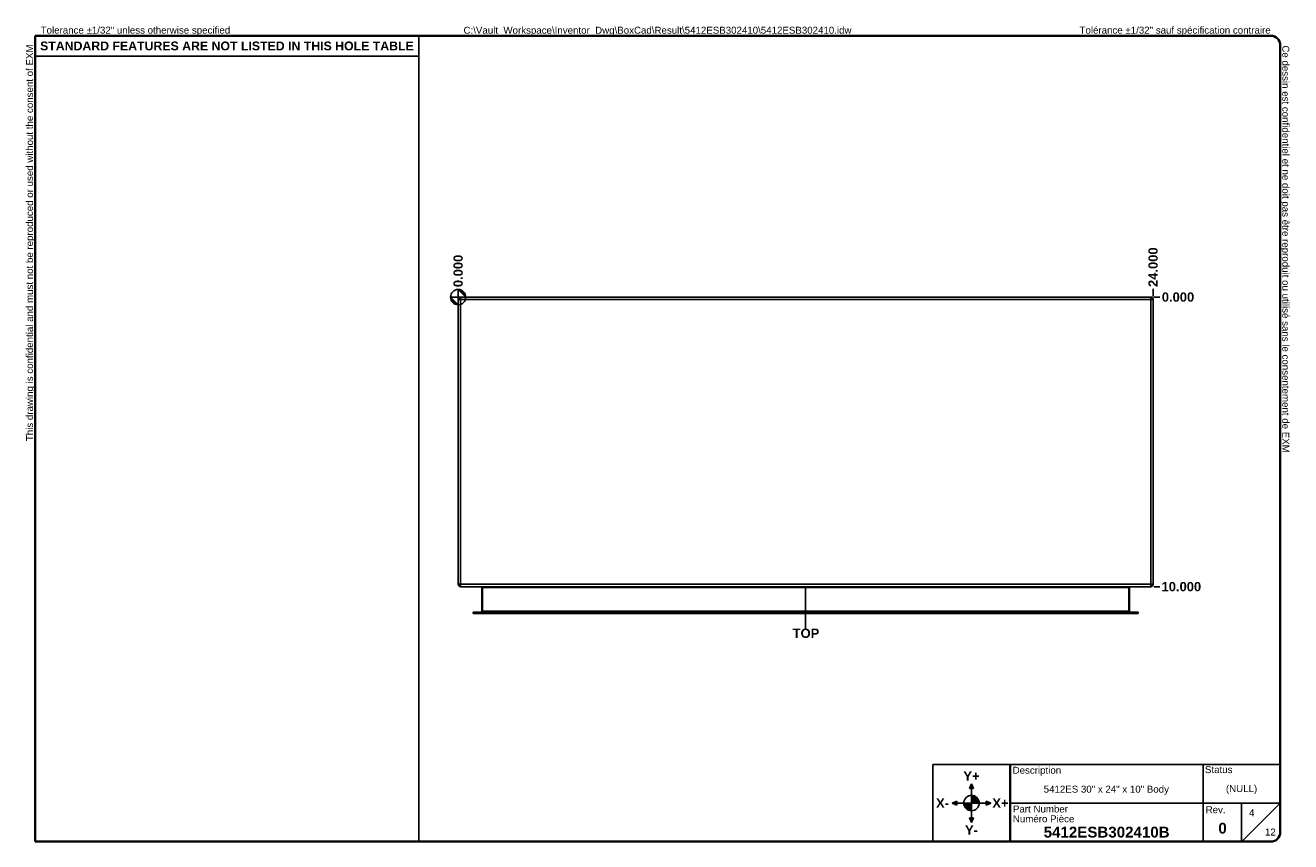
# Model space of a CAD drawing. Header units: inches. Extents: x 0.8 to 44.5, y 0.7 to 28.9.
import ezdxf

# ---------------------------------------------------------------- set-up
doc = ezdxf.new("R2010")
doc.units = ezdxf.units.IN
doc.header["$LTSCALE"] = 2.666667
doc.header["$MEASUREMENT"] = 0
doc.layers.get('0').update_dxf_attribs({"lineweight": 25})
for name, color, linetype, lineweight in [('Dimensions(ANSI)', 7, 'Continuous', 25), ('Sketch Geometry(ANSI)', 7, 'Continuous', 25), ('Symbols(ANSI)', 7, 'Continuous', 25), ('Visible Edges(ANSI)', 7, 'Continuous', 25), ('Visible Tangent Edges(ANSI)', 7, 'Continuous', 25)]:
    doc.layers.add(name, color=color, linetype=linetype, lineweight=lineweight)
doc.layers.add('Hatch', color=179, linetype='Continuous', lineweight=9, true_color=0x1e1e47)
doc.styles.add('Current-ANSI', font='arial.ttf')
doc.styles.add('Dimension-ANSI', font='arialbd.ttf')
doc.styles.add('Text Style44', font='arialbd.ttf')
doc.dimstyles.new('INCH-ANSI', dxfattribs={"dimscale": 2.666667, "dimtxt": 0.12, "dimasz": 0.098425, "dimexe": 0.04, "dimexo": 0.04, "dimgap": 0.031496, "dimtad": 0, "dimtih": 1, "dimtoh": 1, "dimdec": 3, "dimrnd": 1e-08, "dimzin": 0, "dimdsep": 46, "dimtxsty": 'Dimension-ANSI', "dimcen": 0.09, "dimdle": 0.312, "dimclrd": 179, "dimclre": 179, "dimclrt": 7, "dimadec": 1, "dimazin": 0, "dimtfac": 1, "dimtdec": 3, "dimtofl": 0, "dimtmove": 0, "dimatfit": 3, "dimfxl": 1, "dimtolj": 1, "dimtzin": 4, "dimlwd": 25, "dimlwe": 25, "dimarcsym": 0})
doc.dimstyles.new('INCH-ANSI-VERTICAL', dxfattribs={"dimscale": 2.666667, "dimtxt": 0.12, "dimasz": 0.098425, "dimexe": 0.04, "dimexo": 0.04, "dimgap": 0.031496, "dimtad": 0, "dimtih": 1, "dimtoh": 1, "dimdec": 3, "dimrnd": 1e-08, "dimzin": 0, "dimdsep": 46, "dimtxsty": 'Dimension-ANSI', "dimcen": 0.09, "dimdle": 0.312, "dimclrd": 179, "dimclre": 179, "dimclrt": 7, "dimadec": 1, "dimazin": 0, "dimtfac": 1, "dimtdec": 3, "dimtofl": 0, "dimtmove": 0, "dimatfit": 3, "dimfxl": 1, "dimtolj": 1, "dimtzin": 4, "dimlwd": 25, "dimlwe": 25, "dimarcsym": 0})

# ---------------------------------------------------------------- blocks, each defined once
blk = doc.blocks.new('Origin Indicator Symbol1')
at = {"layer": 'Dimensions(ANSI)'}
h = blk.add_hatch(color=7, dxfattribs=at)
edge = h.paths.add_edge_path(flags=0)
edge.add_line((5.916, 7.405), (6.015, 7.307))
edge.add_arc((5.916, 7.307), 0.0984, 0, 90)
h = blk.add_hatch(color=7, dxfattribs=at)
edge = h.paths.add_edge_path(flags=0)
edge.add_line((5.916, 7.209), (5.818, 7.307))
edge.add_arc((5.916, 7.307), 0.0984, 180, 270)
at = {"layer": 'Dimensions(ANSI)', "color": 7, "linetype": 'Continuous'}
for p, q in [((5.916, 7.405), (6.015, 7.307)), ((5.916, 7.209), (5.818, 7.307))]:
    blk.add_line(p, q, dxfattribs=at)
at = {"layer": 'Dimensions(ANSI)', "color": 7, "linetype": 'Continuous', "flags": 128}
for points in [[(5.916, 7.307), (6.015, 7.307), (5.916, 7.405), (5.916, 7.307)], [(5.916, 7.307), (5.916, 7.405), (5.916, 7.209), (5.916, 7.307)], [(5.916, 7.307), (5.916, 7.209), (5.818, 7.307), (5.916, 7.307)], [(5.916, 7.307), (5.818, 7.307), (5.916, 7.307), (5.916, 7.307)]]:
    blk.add_lwpolyline(points, dxfattribs=at)
at = {"layer": 'Dimensions(ANSI)', "color": 7, "linetype": 'Continuous'}
blk.add_circle((5.916, 7.307), 0.0984, dxfattribs=at)
for start, end in [(0, 90), (180, 270)]:
    blk.add_arc((5.916, 7.307), 0.0984, start, end, dxfattribs=at)
at = {"layer": 'Dimensions(ANSI)', "color": 7}
for points in [[(5.916, 7.307), (6.015, 7.307), (5.916, 7.405), (5.916, 7.307)], [(5.916, 7.307), (5.916, 7.405), (5.916, 7.209), (5.916, 7.307)], [(5.916, 7.307), (5.916, 7.209), (5.818, 7.307), (5.916, 7.307)], [(5.916, 7.307), (5.818, 7.307), (5.916, 7.307)]]:
    blk.add_solid(points, dxfattribs=at)
blk = doc.blocks.new('Borders EXM - B (Inch) - B')
at = {"layer": 'Sketch Geometry(ANSI)', "linetype": 'Continuous', "lineweight": 35}
for p, q in [((16.438, 10.692), (0.437, 10.692)), ((0.437, 10.692), (0.437, 0.255)), ((16.562, 0.38), (16.562, 10.567)), ((0.437, 0.255), (16.438, 0.255))]:
    blk.add_line(p, q, dxfattribs=at)
at = {"layer": 'Sketch Geometry(ANSI)'}
for p, q in [((5.406, 10.692), (5.406, 0.255)), ((0.437, 10.428), (5.406, 10.428))]:
    blk.add_line(p, q, dxfattribs=at)
at = {"layer": 'Sketch Geometry(ANSI)', "linetype": 'Continuous', "lineweight": 35}
for centre, start, end in [((16.438, 10.567), 0, 90), ((16.438, 0.38), 270, 0)]:
    blk.add_arc(centre, 0.125, start, end, dxfattribs=at)
at = {"layer": 'Symbols(ANSI)', "color": 7, "char_height": 0.09, "attachment_point": 7, "style": 'Current-ANSI'}
for s, insert in [('Tolerance ±1/32" unless otherwise specified', (0.509, 10.692)), ('Tolérance ±1/32" sauf spécification contraire', (13.963, 10.692))]:
    blk.add_mtext(s, dxfattribs=dict(at, insert=insert))
for s, insert, rotation in [('This drawing is confidential and must not be reproduced or used without the consent of EXM', (0.437, 5.442), 90), ('Ce dessin est confidentiel et ne doit pas être reproduit ou utilisé sans le consentement de EXM', (16.562, 10.567), 270)]:
    blk.add_mtext(s, dxfattribs=dict(at, insert=insert, rotation=rotation))
at = {"layer": 'Symbols(ANSI)', "color": 7, "insert": (2.921, 10.559), "char_height": 0.114, "width": 4.96908, "attachment_point": 5, "style": 'Dimension-ANSI'}
blk.add_mtext('\\fArial|b1|i0;{\\H0.1140;STANDARD FEATURES ARE NOT LISTED IN THIS HOLE TABLE}', dxfattribs=at)
at = {"layer": 'Symbols(ANSI)', "color": 7, "style": 'Current-ANSI'}
blk.add_attdef('FILENAME_AND_PATH_001', (5.985, 10.718), '', height=0.09, dxfattribs=at)
blk = doc.blocks.new('Title Blocks EXM-2 - ANSI B')
at = {"layer": 'Hatch'}
for points in [[(12.725, 0.94), (12.75, 0.94), (12.75, 1)], [(12.775, 0.94), (12.75, 1), (12.75, 0.94)], [(12.56, 0.75), (12.56, 0.775), (12.5, 0.75)], [(12.56, 0.75), (12.5, 0.75), (12.56, 0.725)], [(12.94, 0.75), (13, 0.75), (12.94, 0.775)], [(12.94, 0.75), (12.94, 0.725), (13, 0.75)], [(12.75, 0.56), (12.725, 0.56), (12.75, 0.5)], [(12.75, 0.56), (12.75, 0.5), (12.775, 0.56)]]:
    blk.add_hatch(color=7, dxfattribs=at).paths.add_polyline_path(points)
h = blk.add_hatch(color=7, dxfattribs=at)
edge = h.paths.add_edge_path()
edge.add_line((12.75, 0.85), (12.75, 0.75))
edge.add_line((12.75, 0.75), (12.85, 0.75))
edge.add_arc((12.75, 0.75), 0.1, 0, 90)
h = blk.add_hatch(color=7, dxfattribs=at)
edge = h.paths.add_edge_path()
edge.add_line((12.75, 0.65), (12.75, 0.75))
edge.add_line((12.75, 0.75), (12.65, 0.75))
edge.add_arc((12.75, 0.75), 0.1, 180, 270)
at = {"layer": 'Sketch Geometry(ANSI)'}
for p, q in [((12.249, 1.25), (16.749, 1.25)), ((12.249, 0.25), (12.249, 1.25)), ((15.749, 1.25), (15.749, 0.75)), ((16.749, 1.25), (16.749, 0.375)), ((12.75, 1), (12.725, 0.94)), ((12.75, 0.85), (12.75, 1)), ((12.775, 0.94), (12.75, 1)), ((12.725, 0.94), (12.775, 0.94)), ((12.75, 0.75), (12.75, 0.85)), ((12.5, 0.75), (12.56, 0.775)), ((12.65, 0.75), (12.5, 0.75)), ((12.56, 0.725), (12.5, 0.75)), ((12.56, 0.775), (12.56, 0.725)), ((12.75, 0.75), (12.65, 0.75)), ((12.75, 0.75), (12.85, 0.75)), ((12.75, 0.75), (12.75, 0.65)), ((12.85, 0.75), (13, 0.75)), ((13, 0.75), (12.94, 0.775)), ((12.94, 0.775), (12.94, 0.725)), ((12.94, 0.725), (13, 0.75)), ((15.749, 0.75), (13.249, 0.75)), ((16.249, 0.75), (15.749, 0.75)), ((15.749, 0.75), (15.749, 0.25)), ((16.249, 0.25), (16.249, 0.75)), ((16.249, 0.75), (16.749, 0.75)), ((16.249, 0.25), (16.749, 0.75)), ((12.775, 0.56), (12.725, 0.56)), ((12.725, 0.56), (12.75, 0.5)), ((12.75, 0.65), (12.75, 0.5)), ((12.75, 0.5), (12.775, 0.56)), ((13.249, 0.25), (12.249, 0.25)), ((16.624, 0.25), (13.249, 0.25))]:
    blk.add_line(p, q, dxfattribs=at)
at = {"layer": 'Sketch Geometry(ANSI)', "linetype": 'Continuous', "lineweight": 35}
blk.add_line((13.249, 0.25), (13.249, 1.25), dxfattribs=at)
at = {"layer": 'Sketch Geometry(ANSI)'}
blk.add_circle((12.75, 0.75), 0.1, dxfattribs=at)
blk.add_arc((16.624, 0.375), 0.125, 270, 0, dxfattribs=at)
at = {"layer": 'Symbols(ANSI)', "color": 7}
for s, insert, char_height, attachment_point, style in [('\\fArial|b1|i0;Y+', (12.75, 1.1), 0.12, 5, 'Dimension-ANSI'), ('Description', (13.283, 1.103), 0.09, 7, 'Current-ANSI'), ('Status', (15.774, 1.137), 0.09, 7, 'Current-ANSI'), ('\\fArial|b1|i0;X-', (12.375, 0.75), 0.12, 5, 'Dimension-ANSI'), ('\\fArial|b1|i0;X+', (13.125, 0.75), 0.12, 5, 'Dimension-ANSI'), ('Part Number', (13.287, 0.627), 0.09, 7, 'Current-ANSI'), ('Numéro Pièce', (13.286, 0.5), 0.09, 7, 'Current-ANSI'), ('\\fArial|b1|i0;Y-', (12.75, 0.4), 0.12, 5, 'Dimension-ANSI')]:
    blk.add_mtext(s, dxfattribs=dict(at, insert=insert, char_height=char_height, attachment_point=attachment_point, style=style))
at = {"layer": 'Symbols(ANSI)', "color": 7, "insert": (15.783, 0.618), "char_height": 0.09, "width": 0.25854, "attachment_point": 7, "style": 'Current-ANSI'}
blk.add_mtext('Rev.', dxfattribs=at)
at = {"layer": 'Symbols(ANSI)', "color": 7}
for tag, p, height, style in [('DESIGN_STATE_001', (16.045, 0.893), 0.09, 'Current-ANSI'), ('IDW_DESC_IAM_001', (13.685, 0.885), 0.09, 'Current-ANSI'), ('Sheet_number_001', (16.344, 0.58), 0.09, 'Current-ANSI'), ('IDW_REV_001', (15.947, 0.355), 0.14, 'Text Style44'), ('IDW_NAME_IAM_001', (13.685, 0.304), 0.14, 'Text Style44'), ('Number_of_sheets_001', (16.551, 0.33), 0.09, 'Current-ANSI')]:
    blk.add_attdef(tag, p, '', height=height, dxfattribs=dict(at, style=style))
blk = doc.blocks.new('*D18')
at = {"layer": 'Defpoints', "color": 0, "linetype": 'Continuous', "transparency": 16777216}
for p in [(15.776, 19.767), (15.776, 19.401), (15.776, 19.401)]:
    blk.add_point(p, dxfattribs=at)
at = {"layer": 'Dimensions(ANSI)', "color": 179, "linetype": 'Continuous', "lineweight": 25, "true_color": 0x262658, "transparency": 16777216}
blk.add_line((15.776, 19.508), (15.776, 19.767), dxfattribs=at)
at = {"layer": 'Dimensions(ANSI)', "color": 7, "linetype": 'Continuous', "lineweight": 25, "transparency": 16777216, "insert": (15.776, 20.389), "char_height": 0.32, "attachment_point": 5, "rotation": 90, "style": 'Dimension-ANSI'}
blk.add_mtext('\\A1;0.000', dxfattribs=at)
blk = doc.blocks.new('*D19')
at = {"layer": 'Defpoints', "color": 0, "linetype": 'Continuous', "transparency": 16777216}
for p in [(39.776, 19.767), (15.776, 19.401), (39.776, 19.401)]:
    blk.add_point(p, dxfattribs=at)
at = {"layer": 'Dimensions(ANSI)', "color": 179, "linetype": 'Continuous', "lineweight": 25, "true_color": 0x262658, "transparency": 16777216}
blk.add_line((39.776, 19.508), (39.776, 19.767), dxfattribs=at)
at = {"layer": 'Dimensions(ANSI)', "color": 7, "linetype": 'Continuous', "lineweight": 25, "transparency": 16777216, "insert": (39.776, 20.518), "char_height": 0.32, "attachment_point": 5, "rotation": 90, "style": 'Dimension-ANSI'}
blk.add_mtext('\\A1;24.000', dxfattribs=at)
blk = doc.blocks.new('Datum Identifier1')
at = {"layer": 'Symbols(ANSI)', "color": 7, "linetype": 'Continuous', "lineweight": 25}
for p, q in [((10.416, 3.459), (10.416, 3.557)), ((10.416, 3.459), (10.416, 3.2)), ((10.416, 3.2), (10.416, 3.016))]:
    blk.add_line(p, q, dxfattribs=at)
at = {"layer": 'Symbols(ANSI)', "color": 7, "insert": (10.248, 2.892), "char_height": 0.12, "attachment_point": 7, "style": 'Dimension-ANSI'}
blk.add_mtext('TOP', dxfattribs=at)
blk = doc.blocks.new('*D21')
at = {"layer": 'Defpoints', "color": 0, "linetype": 'Continuous', "transparency": 16777216}
for p in [(39.692, 19.485), (39.692, 19.485), (40.012, 19.485)]:
    blk.add_point(p, dxfattribs=at)
at = {"layer": 'Dimensions(ANSI)', "color": 179, "linetype": 'Continuous', "lineweight": 25, "true_color": 0x262658, "transparency": 16777216}
blk.add_line((39.799, 19.485), (40.012, 19.485), dxfattribs=at)
at = {"layer": 'Dimensions(ANSI)', "color": 7, "linetype": 'Continuous', "lineweight": 25, "transparency": 16777216, "insert": (40.635, 19.485), "char_height": 0.32, "attachment_point": 5, "style": 'Dimension-ANSI'}
blk.add_mtext('\\A1;0.000', dxfattribs=at)
blk = doc.blocks.new('*D22')
at = {"layer": 'Defpoints', "color": 0, "linetype": 'Continuous', "transparency": 16777216}
for p in [(39.692, 19.485), (39.692, 9.485), (40.012, 9.485)]:
    blk.add_point(p, dxfattribs=at)
at = {"layer": 'Dimensions(ANSI)', "color": 179, "linetype": 'Continuous', "lineweight": 25, "true_color": 0x262658, "transparency": 16777216}
blk.add_line((39.799, 9.485), (40.012, 9.485), dxfattribs=at)
at = {"layer": 'Dimensions(ANSI)', "color": 7, "linetype": 'Continuous', "lineweight": 25, "transparency": 16777216, "insert": (40.751, 9.485), "char_height": 0.32, "attachment_point": 5, "style": 'Dimension-ANSI'}
blk.add_mtext('\\A1;10.000', dxfattribs=at)

msp = doc.modelspace()

# ---------------------------------------------------------------- linework, layer by layer
at = {"layer": 'Visible Edges(ANSI)'}
for p, q in [((15.7765, 19.4014), (15.7765, 9.5694)), ((15.8605, 19.4854), (39.6925, 19.4854)), ((39.7765, 9.5694), (39.7765, 19.4014)), ((15.8605, 9.4854), (39.6925, 9.4854)), ((16.5896, 9.4544), (16.5896, 8.6382)), ((38.9633, 8.6382), (38.9633, 9.4544)), ((16.2883, 8.6072), (16.6736, 8.6072)), ((16.2883, 8.6072), (16.2883, 8.5542)), ((16.6736, 8.5542), (16.2883, 8.5542)), ((38.8793, 8.6072), (16.6736, 8.6072)), ((16.6736, 8.5542), (38.8793, 8.5542)), ((38.8793, 8.6072), (39.2647, 8.6072)), ((39.2647, 8.5542), (38.8793, 8.5542)), ((39.2647, 8.5542), (39.2647, 8.6072))]:
    msp.add_line(p, q, dxfattribs=at)
for centre, radius, start, end in [((15.8605, 19.4014), 0.084, 90, 180), ((39.6925, 19.4014), 0.084, 0, 90), ((15.8605, 9.5694), 0.084, 180, 270), ((16.5586, 9.4544), 0.031, 0, 90), ((38.9943, 9.4544), 0.031, 90, 180), ((39.6925, 9.5694), 0.084, 270, 0), ((16.5586, 8.6382), 0.031, 270, 0), ((38.9943, 8.6382), 0.031, 180, 270)]:
    msp.add_arc(centre, radius, start, end, dxfattribs=at)
at = {"layer": 'Visible Tangent Edges(ANSI)'}
for p, q in [((15.8605, 19.4014), (15.7765, 19.4014)), ((15.8605, 19.4014), (15.8605, 19.4854)), ((15.8605, 9.5694), (15.8605, 19.4014)), ((39.6925, 19.4014), (15.8605, 19.4014)), ((39.6925, 19.4014), (39.6925, 19.4854)), ((39.6925, 19.4014), (39.6925, 9.5694)), ((39.7765, 19.4014), (39.6925, 19.4014)), ((15.8605, 9.5694), (15.7765, 9.5694)), ((39.6925, 9.5694), (15.8605, 9.5694)), ((15.8605, 9.5694), (15.8605, 9.4854)), ((16.6206, 9.4544), (16.5896, 9.4544)), ((16.6206, 8.6382), (16.6206, 9.4544)), ((16.6206, 9.4544), (38.9323, 9.4544)), ((38.9323, 9.4544), (38.9633, 9.4544)), ((38.9323, 9.4544), (38.9323, 8.6382)), ((39.6925, 9.4854), (39.6925, 9.5694)), ((39.7765, 9.5694), (39.6925, 9.5694)), ((16.5896, 8.6382), (16.6206, 8.6382)), ((16.6206, 8.6382), (16.6206, 8.6072)), ((38.9323, 8.6382), (16.6206, 8.6382)), ((16.6736, 8.5542), (16.6736, 8.6072)), ((38.8793, 8.6072), (38.8793, 8.5542)), ((38.9323, 8.6382), (38.9633, 8.6382)), ((38.9323, 8.6072), (38.9323, 8.6382))]:
    msp.add_line(p, q, dxfattribs=at)
for centre, major_axis, start_param, end_param in [((16.5586, 9.4544), (0.062, 0), 0, 1.5707963), ((38.9943, 9.4544), (-0.062, 0), 4.712389, 6.2831853)]:
    msp.add_ellipse(centre, major_axis=major_axis, ratio=0.5, start_param=start_param, end_param=end_param, dxfattribs=at)

# ---------------------------------------------------------------- block references
at = {"xscale": 2.666666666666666, "yscale": 2.666666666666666, "zscale": 2.666666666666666}
for name, p, values in [('Borders EXM - B (Inch) - B', (0, 0), {'FILENAME_AND_PATH_001': 'C:\\Vault_Workspace\\Inventor_Dwg\\BoxCad\\Result\\5412ESB302410\\5412ESB302410.idw'}), ('Title Blocks EXM-2 - ANSI B', (-0.4969, 0.0121), {'IDW_REV_001': '0', 'Sheet_number_001': '4', 'Number_of_sheets_001': '12', 'IDW_DESC_IAM_001': '5412ES 30" x 24" x 10" Body', 'DESIGN_STATE_001': '(NULL)', 'IDW_NAME_IAM_001': '5412ESB302410B'})]:
    msp.add_blockref(name, p, dxfattribs=at).add_auto_attribs(values)
at = {"layer": 'Dimensions(ANSI)', "xscale": 2.666666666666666, "yscale": 2.666666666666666, "zscale": 2.666666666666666}
msp.add_blockref('Origin Indicator Symbol1', (0, 0), dxfattribs=at)
at = {"layer": 'Symbols(ANSI)', "xscale": 2.666666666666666, "yscale": 2.666666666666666, "zscale": 2.666666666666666}
msp.add_blockref('Datum Identifier1', (0, 0), dxfattribs=at)

# ---------------------------------------------------------------- dimensions: what is measured, and where the dimension line sits
at = {"layer": 'Dimensions(ANSI)', "color": 179, "linetype": 'Continuous', "lineweight": 25, "true_color": 0x262658}
for feature_location, offset, dtype, origin, dimstyle, picture, middle in [((39.7765, 19.4014), (0, 0.3651), 1, (15.7765, 19.4014), 'INCH-ANSI-VERTICAL', '*D19', (39.7765, 20.5176)), ((15.7764799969, 19.4014212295), (0, 0.3650964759), 1, (15.7764799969, 19.4014212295), 'INCH-ANSI-VERTICAL', '*D18', (15.7764799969, 20.3894431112)), ((39.6924799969, 19.4854212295), (0.32, 0), 0, (39.6924799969, 19.4854212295), 'INCH-ANSI', '*D21', (40.6354054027, 19.4854212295)), ((39.6925, 9.4854), (0.32, 0), 0, (39.6925, 19.4854), 'INCH-ANSI', '*D22', (40.7514, 9.4854))]:
    dim = msp.add_ordinate_dim(feature_location=feature_location, offset=offset, dtype=dtype, origin=origin, dimstyle=dimstyle, override={"dimgap": 0.031496, "dimtad": 0, "dimdec": 3, "dimtol": 0, "dimlim": 0, "dimtp": 0, "dimtm": 0, "dimtdec": 3}, dxfattribs=at)
    dim.commit()
    dim.dimension.update_dxf_attribs({"geometry": picture, "text_midpoint": middle})

doc.saveas('drawing.dxf')
